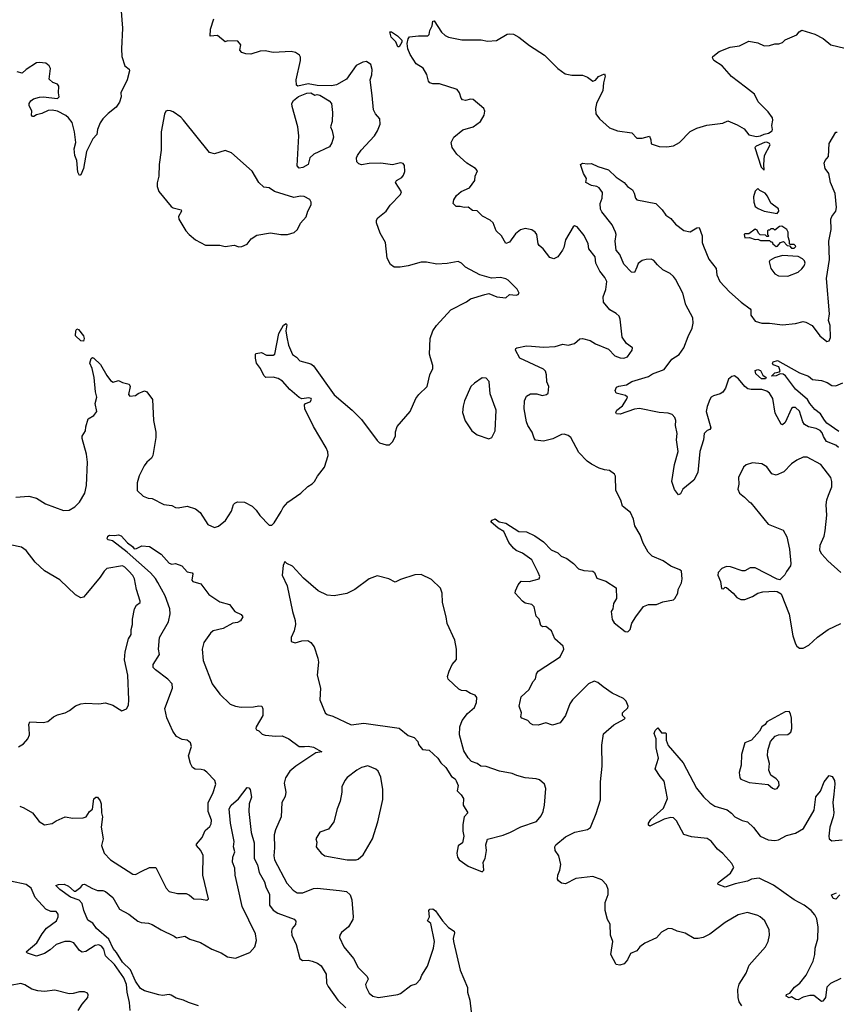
# Model space of a CAD drawing. Extents: x 2220520 to 2384350, y 721165 to 893491.
# Tile 240 of 256: x 2305305 to 2311589, y 850142 to 857719. Entities that reach past the tile are written whole.
import ezdxf

# ---------------------------------------------------------------- set-up
doc = ezdxf.new("R2010")
doc.units = 0

msp = doc.modelspace()

# ---------------------------------------------------------------- linework, layer by layer
at = {"layer": '0CON20XD'}
for points in [[(2306084.3, 857815), (2306096.7, 857655), (2306089.2, 857495), (2306092, 857435), (2306113.3, 857365), (2306147.7, 857337.7), (2306150, 857325), (2306132.5, 857255), (2306083.6, 857156.4), (2306086.2, 857125), (2306073.3, 857085), (2306046.7, 857045), (2305985, 856996.2), (2305945, 856956.7), (2305923.3, 856925), (2305903.8, 856875), (2305900, 856835), (2305867.3, 856802.7), (2305819.4, 856705), (2305795.7, 856575), (2305775.5, 856524.5), (2305765, 856520), (2305751.9, 856545), (2305745.7, 856635.7), (2305728.8, 856675), (2305723.8, 856725), (2305738, 856775), (2305728, 856855), (2305707.7, 856927.7), (2305680, 856965), (2305660.5, 856980.5), (2305595, 857014.3), (2305555, 857022.9), (2305525, 857020.8), (2305475, 856996), (2305435, 856986), (2305415, 856974.2), (2305403.3, 856975), (2305396.7, 856985), (2305398.8, 857015), (2305378.3, 857058.3), (2305378.8, 857075), (2305391.2, 857095), (2305410.3, 857109.7), (2305457.1, 857122.9), (2305485, 857126), (2305595, 857113.8), (2305610, 857125), (2305603.3, 857155), (2305607, 857207), (2305595, 857222.5), (2305560, 857235), (2305531.7, 857261.7), (2305543, 857343), (2305532.5, 857365), (2305505, 857383.3), (2305455, 857390), (2305435, 857386), (2305354.2, 857335.8), (2305325, 857306.7), (2305285, 857318.8)], [(2308016.4, 857136.4), (2308001.9, 857255), (2308014.3, 857295), (2308018, 857335), (2308006, 857375), (2307975, 857398), (2307945, 857393.3), (2307895, 857366.7), (2307819.5, 857260.5), (2307743.2, 857216.8), (2307705, 857210.5), (2307595, 857212.9), (2307525, 857225.5), (2307445, 857208), (2307435.9, 857215.9), (2307432.5, 857255), (2307466, 857405), (2307465, 857430), (2307457, 857447), (2307426.8, 857466.8), (2307395, 857473.8), (2307255, 857467.1), (2307195, 857479.2), (2307155, 857477.5), (2307085, 857454.2), (2307045, 857456.7), (2307015, 857467.5), (2307000, 857485), (2307007.5, 857525), (2306985, 857552.5), (2306905, 857557.5), (2306885, 857547.5), (2306827, 857597), (2306771.7, 857591.7), (2306773.3, 857645), (2306798.8, 857725)], [(2309504.4, 852365.6), (2309465, 852308.8), (2309405, 852290), (2309355, 852307.5), (2309295, 852288.8), (2309255, 852293.3), (2309235, 852302.5), (2309216.1, 852326.1), (2309170, 852345), (2309162.5, 852355), (2309166.7, 852385), (2309149.2, 852435), (2309165, 852507.5), (2309226.2, 852565), (2309255, 852622.5), (2309273.6, 852646.4), (2309282, 852685), (2309294.4, 852705.6), (2309464.3, 852815.7), (2309493.6, 852875), (2309486.9, 852896.9), (2309424.2, 852955), (2309397, 853017), (2309355, 853050), (2309327, 853047), (2309315, 853057.5), (2309302.5, 853105), (2309278.3, 853128.3), (2309265, 853200), (2309245, 853217.5), (2309195, 853230), (2309175, 853243.3), (2309117.5, 853305), (2309120, 853325), (2309140.5, 853369.5), (2309165, 853397.5), (2309225, 853396.2), (2309302.5, 853415), (2309308, 853435), (2309295.7, 853465.7), (2309245, 853561.2), (2309175, 853614.2), (2309125, 853634.2), (2309105, 853652.5), (2309068.1, 853695), (2309031.2, 853781.2), (2308986.7, 853805), (2308930, 853855), (2308941.7, 853868.3), (2308965, 853877.5), (2308994, 853854), (2309045, 853843.8), (2309145, 853780.8), (2309205, 853777.1), (2309268.3, 853748.3), (2309335, 853700), (2309395, 853640), (2309445, 853615.8), (2309470.6, 853590.6), (2309515, 853572.5), (2309567.5, 853535), (2309605, 853492.5), (2309645, 853481.2), (2309715.9, 853475.9), (2309727.5, 853465), (2309745, 853422.5), (2309815, 853397.5), (2309895.9, 853345.9), (2309896.7, 853265), (2309874.2, 853225.8), (2309868.8, 853185), (2309856.1, 853163.9), (2309863, 853103), (2309878.7, 853078.7), (2309965, 853012), (2309985, 853008.8), (2310003.3, 853025), (2310016.1, 853073.9), (2310046.7, 853125), (2310105.9, 853204.1), (2310145, 853218), (2310205, 853218.8), (2310255, 853238.8), (2310335, 853253.3), (2310346.4, 853263.6), (2310370, 853305), (2310373.3, 853335), (2310396.7, 853385), (2310403.8, 853415), (2310397.5, 853475), (2310386.1, 853486.1), (2310315, 853513.8), (2310256.7, 853555), (2310171.2, 853591.2), (2310140.6, 853620.6), (2310101.9, 853691.9), (2310079.5, 853755), (2310039.4, 853825), (2310028.1, 853875), (2310005.7, 853925.7), (2309943.3, 853975), (2309931.7, 854021.7), (2309893.3, 854095), (2309890, 854205), (2309881.7, 854221.7), (2309845, 854250), (2309805, 854254), (2309765, 854268.8), (2309705, 854297.5), (2309672.6, 854322.6), (2309607.8, 854387.8), (2309546, 854505), (2309525, 854520), (2309495, 854530), (2309475, 854528.1), (2309407.3, 854492.7), (2309335, 854476.2), (2309275, 854482.5), (2309265, 854497.5), (2309249.2, 854545), (2309215.7, 854595), (2309205.6, 854625), (2309188.1, 854725), (2309189.4, 854785), (2309205, 854821.2), (2309235, 854840), (2309285, 854840), (2309325, 854826.7), (2309360, 854835), (2309372.5, 854845), (2309376.2, 854895), (2309361.7, 854931.7), (2309360, 854985), (2309350, 855015), (2309335, 855030), (2309155, 855114), (2309121.2, 855175), (2309122.3, 855187.7), (2309130, 855195), (2309205, 855210), (2309244, 855206), (2309335, 855199.4), (2309425, 855203.3), (2309485, 855220.8), (2309525, 855214), (2309573.6, 855226.4), (2309616.4, 855263.6), (2309635, 855266.7), (2309695, 855250), (2309735, 855224), (2309835, 855183.3), (2309885, 855131.2), (2309925, 855118), (2309955, 855114.4), (2309981.2, 855125), (2310018.8, 855175), (2310020, 855195), (2309975, 855226.2), (2309940, 855275), (2309926.9, 855415), (2309917.6, 855437.6), (2309895, 855458.8), (2309847.5, 855485), (2309796.7, 855545), (2309796, 855585), (2309816.8, 855643.2), (2309822.5, 855705), (2309807.5, 855735), (2309768.2, 855785), (2309739.5, 855845), (2309734.4, 855895), (2309685.8, 855955), (2309680.6, 855995), (2309648.2, 856058.2), (2309595, 856126.2), (2309575, 856132), (2309565, 856125.8), (2309504, 856025), (2309493.3, 855965), (2309483.3, 855945), (2309446.4, 855893.6), (2309415, 855879.4), (2309385, 855888), (2309334.4, 855954.4), (2309301.5, 855981.5), (2309294.2, 855995), (2309285, 856066.2), (2309272.5, 856085), (2309245, 856101.9), (2309195, 856112.5), (2309158.6, 856101.4), (2309120, 856070), (2309075, 856006), (2309045, 855997.5), (2309013.8, 856055), (2308972, 856095), (2308948, 856155), (2308926.2, 856175), (2308867, 856207), (2308825, 856248), (2308790.5, 856250.5), (2308755, 856276), (2308725, 856273.8), (2308695, 856282), (2308665, 856281.4), (2308641.4, 856305), (2308645, 856333.3), (2308665.8, 856365), (2308703.4, 856396.6), (2308765.5, 856424.5), (2308807.3, 856482.7), (2308811.2, 856515), (2308828, 856555), (2308813.2, 856573.2), (2308745, 856614.3), (2308668.9, 856685), (2308633.6, 856735), (2308625.6, 856775), (2308645.8, 856815), (2308715, 856871.4), (2308794.5, 856895.5), (2308850, 856935), (2308878.1, 856985), (2308884.3, 857015), (2308876.9, 857035), (2308795, 857104.3), (2308775, 857107.5), (2308735, 857096.2), (2308712.7, 857102.7), (2308701.2, 857115), (2308689.2, 857155), (2308671.4, 857181.4), (2308535, 857224.3), (2308484.4, 857224.4), (2308462.1, 857232.1), (2308452, 857245), (2308437.7, 857297.7), (2308408.8, 857345), (2308355, 857380), (2308310.3, 857450.3), (2308292.9, 857495), (2308285.6, 857535), (2308295, 857572.5), (2308305, 857586), (2308375, 857594.3), (2308445, 857593.8), (2308456.2, 857605), (2308461.2, 857635), (2308478.3, 857671.7), (2308483, 857707), (2308495, 857710), (2308552.1, 857622.1), (2308577.9, 857597.9), (2308605, 857585.8), (2308706.2, 857563.8), (2308855, 857563.3), (2308905, 857553.3), (2308975, 857560), (2309055, 857606.7), (2309075, 857611.2), (2309105, 857607.5), (2309145, 857585.8), (2309229.4, 857519.4), (2309344.2, 857445), (2309445, 857342.9), (2309501.8, 857301.8), (2309555, 857291.1), (2309635, 857292.5), (2309675, 857276), (2309715, 857245.7), (2309736.4, 857253.6), (2309759.2, 857280.8), (2309805, 857302.5), (2309811.2, 857285), (2309797, 857233), (2309793.1, 857175), (2309744.3, 857075), (2309735.8, 857035.8), (2309739.2, 856995), (2309766, 856955), (2309845, 856886.2), (2309906.1, 856863.9), (2310015, 856847.1), (2310055, 856806.2), (2310095, 856806.2), (2310152.5, 856822.5), (2310162.5, 856795), (2310163.6, 856763.6), (2310225, 856743.8), (2310285, 856741.5), (2310335, 856749.2), (2310382.5, 856775), (2310465, 856857.5), (2310515, 856883.3), (2310593.9, 856906.1), (2310716.1, 856923.9), (2310755, 856940), (2310825, 856910), (2310878.8, 856878.8), (2310915, 856833.8), (2310975, 856820.6), (2311005, 856824), (2311035, 856838.6), (2311066.2, 856845), (2311094.2, 856865), (2311098.6, 856875), (2311093.1, 856905), (2311100, 856945), (2311097.1, 856965), (2311065, 857010), (2310987.7, 857087.7), (2310958.8, 857145), (2310889.1, 857199.1), (2310783.1, 857283.1), (2310710, 857365), (2310645.9, 857405.9), (2310636.7, 857425), (2310640, 857435), (2310686.7, 857475), (2310773.2, 857506.8), (2310845, 857517.5), (2310915, 857553.3), (2310985, 857542), (2311035, 857518.8), (2311075, 857520), (2311115, 857533.3), (2311146.1, 857533.9), (2311175, 857543.3), (2311196.4, 857563.6), (2311285, 857602.5), (2311304.2, 857625.8), (2311325, 857638.8), (2311425, 857607.5), (2311486.7, 857575), (2311547.5, 857525), (2311655, 857498.8)], [(2308225, 857510), (2308215, 857510), (2308198.3, 857548.3), (2308163.3, 857585), (2308153.3, 857625), (2308166.7, 857625), (2308212.5, 857595), (2308245, 857562.5), (2308246, 857545), (2308225, 857510)], [(2305275, 854043.8), (2305375, 854052), (2305435, 854036), (2305503.8, 853993.8), (2305642.4, 853942.4), (2305685, 853944.2), (2305730.3, 853969.7), (2305765.8, 854005), (2305805.9, 854075.9), (2305819.5, 854135), (2305825.8, 854315), (2305819.2, 854375), (2305786.7, 854495), (2305786.7, 854515), (2305812.5, 854555), (2305813.6, 854586.4), (2305831.7, 854648.3), (2305875, 854673.3), (2305898.8, 854705), (2305886, 854765), (2305899.2, 854815), (2305888.1, 854855), (2305877.1, 854965), (2305862, 855035), (2305845.8, 855075), (2305855, 855112.5), (2305865, 855120), (2305875, 855113.3), (2305925.8, 855065), (2305975, 854981.2), (2306005, 854943.3), (2306025, 854930), (2306065, 854943.3), (2306095, 854926.7), (2306147.5, 854915), (2306156.2, 854895), (2306143.3, 854835), (2306153, 854823), (2306195, 854827.5), (2306216.4, 854843.6), (2306265, 854862.5), (2306282.5, 854855), (2306326.4, 854796.4), (2306335.6, 854635), (2306353.6, 854543.6), (2306353.8, 854505), (2306330.8, 854365), (2306318.8, 854345), (2306283.3, 854315), (2306263.3, 854285), (2306225, 854210), (2306210, 854155), (2306210, 854095), (2306255, 854053.3), (2306295, 854036.7), (2306325, 854033.3), (2306415, 853988.8), (2306475, 853980), (2306505, 853964), (2306525, 853962), (2306595, 853975.6), (2306656.7, 853955), (2306695, 853926), (2306752.5, 853835), (2306805, 853810), (2306835, 853821.2), (2306888.8, 853865), (2306935, 853937.5), (2306951.4, 853988.6), (2306960.3, 853999.7), (2306981.3, 854008.7), (2307035, 854005.8), (2307093.3, 853975), (2307125.7, 853945.7), (2307154.2, 853904.2), (2307225, 853830), (2307245, 853830), (2307263, 853847), (2307316.7, 853933.3), (2307332.5, 853965), (2307367.5, 854005), (2307467.5, 854075), (2307522.3, 854127.7), (2307555, 854146.7), (2307573.3, 854165), (2307596.2, 854205), (2307650, 854275), (2307678.8, 854365), (2307676.7, 854393.3), (2307663.8, 854425), (2307565, 854587.5), (2307500, 854725), (2307497.5, 854755), (2307503.3, 854766.7), (2307541.4, 854778.6), (2307550, 854795), (2307547.1, 854805), (2307529.1, 854809.1), (2307475, 854802.5), (2307455, 854812.5), (2307384.1, 854874.1), (2307326.4, 854936.4), (2307295, 854957.5), (2307255, 854967.5), (2307200, 854965), (2307185, 854980), (2307157.5, 855035), (2307127.5, 855075), (2307120, 855115), (2307120, 855145), (2307125, 855150), (2307165, 855157.5), (2307205, 855137.5), (2307255, 855137.5), (2307267.5, 855145), (2307298.8, 855305), (2307335, 855367.5), (2307355, 855380), (2307361.7, 855371.7), (2307353.3, 855325), (2307360, 855275), (2307373.3, 855215), (2307403.6, 855143.6), (2307435, 855122.5), (2307460, 855095), (2307545, 855070), (2307565.9, 855055.9), (2307725, 854832.5), (2307863.3, 854715), (2307935, 854641.2), (2308055, 854480), (2308075, 854463.3), (2308125, 854446.7), (2308151.7, 854448.3), (2308175, 854470), (2308196.7, 854515), (2308196.4, 854546.4), (2308210.3, 854589.7), (2308310, 854705), (2308354, 854805), (2308376.2, 854835), (2308440, 854895), (2308460, 854985), (2308483.3, 855035), (2308483, 855057), (2308465.8, 855115.8), (2308457.5, 855145), (2308464.2, 855265.8), (2308483.8, 855325), (2308513.3, 855365), (2308623.8, 855485), (2308742.8, 855547.2), (2308775, 855571.4), (2308885, 855604.3), (2308915, 855610.8), (2308977.3, 855587.3), (2309045, 855578.8), (2309075, 855603.3), (2309125, 855600), (2309140, 855605), (2309147.5, 855615), (2309132.5, 855645), (2309063.3, 855715), (2309045.6, 855725.6), (2309005, 855735.8), (2308935, 855730), (2308846.8, 855756.8), (2308735, 855814), (2308705, 855846.2), (2308678.3, 855858.3), (2308595, 855842.9), (2308515, 855838.6), (2308435, 855854.2), (2308395, 855854.2), (2308295, 855823.8), (2308233.6, 855813.6), (2308186.4, 855813.6), (2308157.5, 855835), (2308133.3, 855885), (2308121.2, 856005), (2308080, 856075), (2308050, 856155), (2308050, 856175), (2308060, 856195), (2308124.4, 856245.6), (2308155, 856291.2), (2308236.7, 856375), (2308242.5, 856395), (2308197.5, 856465), (2308205, 856482.5), (2308246.7, 856505), (2308257.7, 856522.3), (2308268.8, 856551.2), (2308265, 856597.5), (2308255, 856611.2), (2308235, 856618), (2308175, 856600.8), (2308085, 856616), (2307995, 856613.3), (2307935, 856603.3), (2307915, 856610), (2307900, 856625), (2307896.7, 856655), (2307903.8, 856675), (2307932, 856715), (2308034.3, 856825), (2308059.2, 856865), (2308078, 856915), (2308076.7, 856955), (2308043.9, 856993.9), (2308027.5, 857025), (2308016.4, 857136.4)], [(2307455, 856577.7), (2307440.5, 856595), (2307453, 856825), (2307445.5, 856894.5), (2307400.8, 857050.8), (2307398.9, 857075), (2307412.2, 857097.8), (2307451.4, 857128.6), (2307515, 857153.7), (2307545, 857156.2), (2307575, 857139.2), (2307595, 857142.8), (2307615, 857137.6), (2307685.5, 857095.5), (2307704.5, 857075), (2307713.2, 857005), (2307708.7, 856935), (2307696.7, 856895), (2307709.6, 856865), (2307720, 856815), (2307707.9, 856772.1), (2307689.4, 856740.6), (2307567.3, 856685), (2307536.8, 856655), (2307524.7, 856605.3), (2307485, 856582.3), (2307455, 856577.7)], [(2306992, 855972), (2307015, 855973.5), (2307055, 855990.8), (2307086.8, 856033.2), (2307128.8, 856061.2), (2307235, 856078.8), (2307315, 856066.7), (2307365, 856066.7), (2307418.3, 856081.7), (2307442.5, 856105), (2307465.9, 856154.1), (2307508.3, 856201.7), (2307522, 856245), (2307548, 856295), (2307548.8, 856315), (2307536.7, 856335), (2307495, 856358.8), (2307465, 856361.2), (2307415, 856350), (2307266.1, 856396.1), (2307225, 856423.8), (2307185, 856430), (2307145, 856466.7), (2307093.2, 856553.2), (2306935, 856693.8), (2306885, 856712), (2306805, 856686.9), (2306765, 856697.1), (2306566, 856946), (2306545, 856970), (2306485, 857010), (2306465, 857016.7), (2306445, 857020), (2306430, 857015), (2306418.3, 856991.7), (2306394, 856855), (2306394, 856715), (2306378, 856605), (2306376.2, 856515), (2306363.9, 856463.9), (2306364, 856435), (2306375, 856397.5), (2306470.7, 856280.7), (2306485, 856271.4), (2306547.5, 856255), (2306550, 856245), (2306527.5, 856205), (2306530.8, 856185), (2306583.8, 856095), (2306608.8, 856065), (2306656.7, 856025), (2306735, 855984.3), (2306845, 855983.1), (2306885, 855974.2), (2306955, 855982.9), (2306992, 855972)], [(2311605.8, 854425.8), (2311585, 854445.3), (2311512.8, 854472.8), (2311491, 854511), (2311480.7, 854540.7), (2311465, 854558.6), (2311435, 854573.3), (2311375, 854585.3), (2311344.7, 854604.7), (2311331.2, 854625), (2311305, 854705.8), (2311275, 854734.4), (2311255, 854735.6), (2311243, 854727), (2311195, 854618.8), (2311175, 854602.5), (2311165, 854606.2), (2311119.8, 854689.8), (2311099.5, 854805), (2311075.9, 854845.9), (2311055, 854859.6), (2311015, 854872.9), (2310935, 854872), (2310908.9, 854878.9), (2310886.2, 854896.2), (2310837.5, 854955), (2310805, 854977.5), (2310785, 854974.3), (2310758.3, 854951.7), (2310737.6, 854882.4), (2310716.7, 854853.3), (2310695, 854839.2), (2310643.3, 854825), (2310625.8, 854814.2), (2310615.8, 854795), (2310595, 854743.3), (2310587.8, 854705), (2310622.3, 854577.7), (2310615.6, 854564.4), (2310596.4, 854556.4), (2310571.4, 854535), (2310567.5, 854485), (2310539.1, 854395), (2310524, 854235), (2310493.3, 854175), (2310408.8, 854105), (2310389.3, 854070.7), (2310375, 854062.5), (2310344.1, 854104.1), (2310323.3, 854165), (2310344, 854295), (2310373.3, 854395), (2310360, 854485), (2310363.9, 854533.9), (2310351.2, 854595), (2310353.8, 854635), (2310347.7, 854657.7), (2310325, 854680), (2310295, 854690), (2310225, 854696), (2310075, 854726), (2310035, 854721.4), (2309925, 854683.3), (2309897.5, 854685), (2309892, 854695), (2309900.8, 854715), (2309942.6, 854747.4), (2309975.8, 854795), (2309982, 854815), (2309967.8, 854827.8), (2309895.8, 854845), (2309887.5, 854865), (2309898.3, 854891.7), (2309915, 854900), (2309975, 854910), (2310015, 854934), (2310145, 854974.2), (2310175.7, 854994.3), (2310265, 855027.1), (2310324.5, 855105.5), (2310378.7, 855141.3), (2310416.6, 855193.4), (2310448.3, 855281.7), (2310480, 855345), (2310487.6, 855382.4), (2310484.4, 855425), (2310430, 855525), (2310407.1, 855615), (2310352.1, 855722.1), (2310335, 855743.6), (2310309.4, 855765), (2310255, 855794.6), (2310212, 855832), (2310185, 855865.4), (2310165, 855875.4), (2310125.5, 855874.5), (2310094.3, 855865.7), (2310065, 855842.5), (2310053.3, 855813.3), (2310035, 855772.5), (2310013.3, 855775), (2309955, 855838), (2309923.2, 855913.2), (2309894, 855945), (2309886.2, 856015), (2309895.8, 856065), (2309890.8, 856085), (2309865, 856140), (2309785, 856240), (2309775, 856260), (2309772, 856305), (2309787.5, 856345), (2309789.1, 856389.1), (2309764.2, 856424.2), (2309746.7, 856435), (2309705, 856444), (2309662.5, 856465), (2309666.4, 856496.4), (2309643.3, 856535), (2309620, 856605), (2309635, 856616), (2309675, 856608.8), (2309705, 856611.2), (2309755, 856588), (2309835, 856563.8), (2309895, 856507.5), (2309955.7, 856465.7), (2309981.2, 856435), (2310019.5, 856409.5), (2310033.8, 856385), (2310044.2, 856345), (2310055, 856332), (2310200, 856305), (2310250, 856255), (2310276.2, 856215), (2310315, 856188.8), (2310351.2, 856145), (2310416.4, 856096.4), (2310465, 856087.1), (2310515, 856116.2), (2310535, 856120), (2310556.5, 856055), (2310557.8, 856005), (2310566.3, 855976.3), (2310606.9, 855875), (2310663.3, 855805), (2310669.2, 855755), (2310693.8, 855705), (2310766.9, 855625), (2310856.5, 855545), (2310925.6, 855495), (2310931.1, 855485), (2310931.2, 855445), (2310965, 855397.8), (2311015, 855383.8), (2311075, 855383.5), (2311175, 855371.8), (2311275, 855381.1), (2311335, 855395.6), (2311355, 855392.2), (2311404.3, 855365), (2311462.9, 855285), (2311515, 855242.5), (2311535, 855246.7), (2311545.5, 855274.5), (2311542.3, 855365), (2311529.5, 855405), (2311536.6, 855455), (2311513.8, 855726.2), (2311536.8, 855873.2), (2311532.5, 856015), (2311550, 856105), (2311547.5, 856185), (2311554.3, 856205.7), (2311585, 856246.7), (2311591.1, 856275), (2311581.2, 856381.2), (2311544, 856465), (2311532, 856535), (2311503.3, 856575), (2311496.2, 856615), (2311504, 856635), (2311528.6, 856665), (2311534.6, 856765), (2311585, 856853.3), (2311595, 856852.5)], [(2311035, 856560), (2311031.2, 856605), (2311035.8, 856674.2), (2311078.8, 856755), (2311073.8, 856765), (2311055, 856775.8), (2311035.9, 856774.1), (2310973, 856747), (2310962.5, 856735), (2311010, 856585), (2311035, 856560)], [(2311135, 856227.5), (2311147.5, 856245), (2311143, 856263), (2311086.1, 856306.1), (2311060.7, 856360.7), (2311042.5, 856385), (2311000, 856405), (2310985, 856420), (2310965, 856400), (2310950.8, 856355), (2310953.6, 856313.6), (2310965, 856282.5), (2310987.5, 856265), (2311035, 856246), (2311135, 856227.5)], [(2311265, 855960), (2311276.7, 855973.3), (2311275, 855980), (2311265, 855990), (2311235, 855990), (2311230, 855995), (2311230, 856015), (2311218.3, 856048.3), (2311217.5, 856085), (2311207.5, 856105), (2311169.3, 856129.3), (2311153, 856127), (2311115, 856100), (2311105, 856110), (2311085, 856110), (2311075, 856100), (2311065, 856100), (2311060, 856095), (2311060, 856065), (2311070, 856055), (2311065, 856050), (2311055, 856050), (2311045, 856060), (2311003, 856063), (2310990, 856075), (2310979.3, 856099.3), (2310965, 856107.5), (2310915, 856070), (2310885, 856070), (2310880, 856065), (2310885, 856040), (2310921.7, 856041.7), (2310965, 856027.5), (2310985, 856030), (2311005, 856020), (2311075, 856020), (2311085, 856010), (2311095, 856010), (2311100, 855995), (2311125, 855973.8), (2311137.5, 855975), (2311160, 856005), (2311181.7, 856011.7), (2311211.7, 855981.7), (2311228.3, 855978.3), (2311245, 855960), (2311265, 855960)], [(2311215, 855744.3), (2311296.2, 855775), (2311325, 855801.2), (2311342.5, 855825), (2311348.6, 855845), (2311344.2, 855864.2), (2311329.1, 855879.1), (2311295.8, 855895.8), (2311175, 855904.4), (2311113.1, 855886.9), (2311076.7, 855865), (2311071.2, 855855), (2311084.2, 855804.2), (2311115, 855763.3), (2311145, 855748.8), (2311215, 855744.3)], [(2305795, 855244), (2305775, 855248.6), (2305734, 855285), (2305736, 855325), (2305745, 855340), (2305757.5, 855335), (2305795.6, 855285), (2305801.9, 855265), (2305795, 855244)], [(2311609.5, 854549.5), (2311516.2, 854615), (2311497.6, 854637.6), (2311467.1, 854687.1), (2311425, 854718.5), (2311385, 854764.6), (2311367, 854797), (2311274.4, 854875), (2311198.8, 854978.8), (2311180.5, 854990.5), (2311156.4, 854993.6), (2311125, 854978.8), (2311090, 854975), (2311115, 855002.5), (2311151.7, 855008.3), (2311157, 855017), (2311146.4, 855046.4), (2311103.6, 855063.6), (2311097.5, 855075), (2311102.5, 855085), (2311136.4, 855096.4), (2311305, 855002), (2311375, 854976.2), (2311405, 854950), (2311475, 854943.3), (2311517.7, 854927.7), (2311555, 854903.3), (2311585, 854902.5), (2311640, 854925)], [(2311045, 854954.2), (2311013.3, 854955), (2310970, 854995), (2310965, 855020), (2310985, 855027.1), (2311005, 855018.8), (2311023.8, 854983.8), (2311050, 854965), (2311045, 854954.2)], [(2308915, 854493.3), (2308937.5, 854505), (2308963.8, 854555), (2308971.2, 854715), (2308925, 854840), (2308917.5, 854935), (2308895, 854960), (2308865, 854962.5), (2308805, 854922.5), (2308777.5, 854895), (2308727.5, 854785), (2308716.7, 854745), (2308713.8, 854695), (2308733, 854633), (2308783.8, 854555), (2308825, 854524), (2308915, 854493.3)], [(2311625, 853466.1), (2311525, 853554.6), (2311478.7, 853605), (2311461.3, 853635), (2311464, 853675), (2311495.3, 853745), (2311504.2, 853785), (2311516, 853905), (2311510.5, 853985), (2311515.5, 854025), (2311529.2, 854059.2), (2311555.5, 854125), (2311555.7, 854165), (2311547.5, 854195), (2311469.2, 854295), (2311365, 854353.1), (2311335, 854352.5), (2311285, 854330), (2311245, 854302), (2311185, 854240), (2311125, 854214), (2311093.3, 854225), (2311055, 854278.8), (2311015, 854300.8), (2310945, 854308.1), (2310895.8, 854294.2), (2310874, 854275), (2310836.2, 854195), (2310838, 854145), (2310830, 854105), (2310843.3, 854075), (2310883.3, 854045), (2310915, 854010), (2310931.7, 854001.7), (2311065, 853836.2), (2311179.5, 853789.5), (2311208.8, 853738.8), (2311229.2, 853645), (2311239.2, 853535), (2311236, 853515), (2311205, 853472.5), (2311193.8, 853446.2), (2311155, 853407.5), (2311135, 853412.5), (2310965, 853500), (2310925, 853500), (2310885, 853477.5), (2310865, 853476.7), (2310775, 853509.2), (2310745, 853511.2), (2310707.5, 853495), (2310680, 853465), (2310677.5, 853445), (2310696.7, 853395), (2310705, 853342.5), (2310721.7, 853338.3), (2310735, 853352.5), (2310745, 853350), (2310796.4, 853306.4), (2310823.6, 853273.6), (2310855, 853257.5), (2310885, 853257.5), (2310945, 853280), (2310985, 853306.7), (2311024.1, 853315.9), (2311115, 853320), (2311135, 853317.5), (2311165, 853300), (2311225.7, 853145), (2311255, 852977.5), (2311275, 852916.7), (2311285, 852898.8), (2311305, 852883.3), (2311335, 852883.3)], [(2305305, 851666.8), (2305337.5, 851655), (2305404.7, 851614.7), (2305455, 851550), (2305495, 851524.3), (2305555.4, 851534.6), (2305586.2, 851555), (2305655, 851584.5), (2305715, 851574.5), (2305794.3, 851575.7), (2305816, 851585), (2305843.2, 851626.8), (2305865.8, 851644.2), (2305876.4, 851723.6), (2305890, 851735), (2305905, 851736.7), (2305925, 851707.5), (2305931.2, 851685), (2305934.2, 851614.2), (2305941.2, 851585), (2305932.1, 851505), (2305947.7, 851415), (2305935.6, 851365), (2305955, 851303.8), (2306002.8, 851252.8), (2306175, 851142.5), (2306195, 851141.4), (2306243.9, 851166.1), (2306303.9, 851193.9), (2306353.6, 851193.6), (2306432, 851035), (2306455, 851010.8), (2306520, 850995), (2306585, 850994.2), (2306611.7, 850981.7), (2306645, 850953.8), (2306705, 850952), (2306745, 850942.5), (2306757, 850953), (2306714, 851135), (2306717.6, 851287.6), (2306700, 851325), (2306665.8, 851365), (2306665.8, 851375), (2306708, 851425), (2306731.1, 851478.9), (2306768.6, 851511.4), (2306778.9, 851531.1), (2306780.2, 851560.2), (2306754.4, 851625.6), (2306755.5, 851695), (2306790.8, 851765), (2306814.5, 851835.5), (2306807.1, 851865), (2306745, 851928.5), (2306725, 851943.1), (2306700.9, 851949.1), (2306655, 851951.1), (2306634.4, 851965), (2306619.5, 851995), (2306603.1, 852055), (2306627.5, 852125), (2306619.2, 852155), (2306595, 852174), (2306555, 852180), (2306513, 852203), (2306483.3, 852245), (2306436.1, 852346.1), (2306421.7, 852418.3), (2306481.5, 852575), (2306477.9, 852607.9), (2306445, 852644.4), (2306350, 852715), (2306332.2, 852735), (2306333.3, 852756.7), (2306381.1, 852835), (2306374.5, 852875), (2306380, 852965), (2306449.1, 853085), (2306463.5, 853146.5), (2306461.2, 853185), (2306425.3, 853285), (2306367.7, 853387.7), (2306349.7, 853419.7), (2306311.5, 853461.5), (2306131.7, 853621.7), (2306019.7, 853709.7), (2305985.9, 853715.9), (2305978, 853725), (2305982.9, 853745), (2305995, 853752.5), (2306035, 853750), (2306065, 853756), (2306085, 853746), (2306135, 853693.8), (2306173.3, 853665), (2306185, 853647.5), (2306205, 853650), (2306245, 853670), (2306305, 853665.8), (2306394.2, 853605), (2306455, 853536.7), (2306475, 853530), (2306505, 853533.3), (2306552.5, 853515), (2306595, 853471.2), (2306632.5, 853462.5), (2306637.5, 853455), (2306630, 853405), (2306637.5, 853395), (2306698.8, 853378.8), (2306760, 853295), (2306845, 853238.8), (2306919.2, 853219.2), (2306961.2, 853165), (2307008.3, 853141.7), (2307023.3, 853125), (2307005, 853093.8), (2306980.5, 853079.5), (2306944.2, 853075.8), (2306870, 853035), (2306795, 853016), (2306773, 852997), (2306722.5, 852925), (2306708.5, 852875), (2306717.8, 852787.8), (2306787.3, 852607.3), (2306845, 852528), (2306925, 852452), (2306965.9, 852435.9), (2307009.7, 852429.7), (2307105, 852431.9), (2307145, 852439.2), (2307167.5, 852435), (2307175.9, 852415.9), (2307175.6, 852364.4), (2307125, 852277.5), (2307123.3, 852265), (2307127.5, 852255), (2307145, 852247.5), (2307170.4, 852220.4), (2307195, 852212.5), (2307275, 852204.4), (2307325, 852208), (2307376.7, 852185), (2307455, 852127.1), (2307497.5, 852125), (2307525, 852128.2), (2307565, 852120.5), (2307630, 852085), (2307585, 852077.5), (2307430, 851975), (2307384.6, 851935.4), (2307350, 851885), (2307341.4, 851845), (2307353.3, 851775), (2307347.8, 851742.2), (2307323.1, 851695), (2307317.9, 851585), (2307272.7, 851485), (2307262.7, 851445), (2307266.5, 851345), (2307260, 851285), (2307265.6, 851255), (2307361.9, 851075), (2307410.3, 851020.3), (2307440.9, 851000.9), (2307485, 850999.4), (2307565, 851031.9), (2307593.6, 851036.4), (2307766.9, 851016.9), (2307820.6, 851010.6), (2307849.4, 850985), (2307861.8, 850945), (2307872.1, 850815), (2307867.5, 850795), (2307835, 850738.8), (2307781.2, 850695), (2307768.8, 850675), (2307766.7, 850655), (2307799.2, 850585), (2307873.1, 850495), (2307908.9, 850425), (2307980, 850355), (2307985.6, 850335), (2307967.1, 850295), (2307970, 850275), (2307995, 850226.7), (2308023.3, 850205), (2308065, 850193.1), (2308215, 850216.9), (2308236, 850225), (2308315, 850286), (2308355, 850300), (2308386.3, 850333.7), (2308398.6, 850365), (2308442.5, 850435), (2308490.5, 850575), (2308496.3, 850626.3), (2308470, 850765), (2308442.5, 850785), (2308458.8, 850815), (2308453.3, 850865), (2308460, 850875), (2308485, 850876.7), (2308505, 850862.5), (2308558, 850785), (2308605, 850734), (2308648.8, 850705), (2308652, 850692), (2308641.1, 850648.9), (2308642.2, 850625), (2308694.3, 850405), (2308751.7, 850271.7), (2308751.4, 850235), (2308768.5, 850175), (2308778.8, 850085)], [(2305295, 852123.8), (2305334.1, 852145.9), (2305368.8, 852185), (2305380, 852215), (2305377.1, 852267.1), (2305374.2, 852295.8), (2305382.5, 852315), (2305485, 852311.2), (2305521.7, 852318.3), (2305565.8, 852354.2), (2305595, 852369.2), (2305654.2, 852385.8), (2305687.3, 852402.7), (2305735, 852439.2), (2305775, 852454.2), (2305815, 852458.6), (2305915, 852454.4), (2305965, 852462.5), (2306022.7, 852442.7), (2306090.7, 852400.7), (2306127.5, 852415), (2306141.2, 852445), (2306146.1, 852483.9), (2306138.1, 852675), (2306112.1, 852792.1), (2306116.7, 852855), (2306143.1, 852955), (2306161.7, 852988.3), (2306162.5, 853025), (2306173.8, 853065), (2306174, 853105), (2306189.2, 853185), (2306205, 853213.3), (2306232.5, 853235), (2306233.3, 853245), (2306204.5, 853334.5), (2306187.5, 853415), (2306175, 853440.8), (2306145.4, 853475.4), (2306115, 853505.8), (2306095, 853516.9), (2305975.5, 853494.5), (2305954.6, 853475.4), (2305925, 853428), (2305815, 853296.2), (2305795, 853276.2), (2305775, 853270), (2305735, 853293.8), (2305615, 853407.5), (2305495, 853478), (2305424.5, 853544.5), (2305354.2, 853635), (2305320.2, 853660.2), (2305233.1, 853676.9)], [(2308865, 851162.5), (2308877.5, 851175), (2308872.5, 851235), (2308886.1, 851263.9), (2308898, 851325), (2308891.7, 851368.3), (2308906.2, 851413.8), (2309025, 851444.3), (2309083, 851467), (2309161.1, 851508.9), (2309281.7, 851548.3), (2309318.7, 851591.3), (2309332.9, 851625), (2309344, 851675), (2309353, 851803), (2309342.5, 851835), (2309305, 851870), (2309278.3, 851878.3), (2309195.8, 851885.8), (2309131.7, 851901.7), (2309095, 851917.5), (2308997.5, 851935), (2308895, 851970.8), (2308854.3, 851974.3), (2308824.2, 851994.2), (2308780.9, 852010.9), (2308757.4, 852037.4), (2308723.2, 852093.2), (2308688.6, 852215), (2308692.4, 852277.6), (2308710, 852325), (2308751.3, 852378.7), (2308803.8, 852425), (2308821.2, 852465), (2308823.6, 852503.6), (2308810.7, 852520.7), (2308775, 852533.3), (2308740, 852555), (2308705, 852557.5), (2308685, 852567.5), (2308602.5, 852645), (2308597.5, 852665), (2308610, 852705), (2308633.9, 852756.1), (2308666.2, 852795), (2308666.2, 852875), (2308654.2, 852945), (2308593.4, 853073.4), (2308586.9, 853125), (2308558, 853235), (2308557.1, 853305), (2308543.8, 853345), (2308475, 853410), (2308395, 853450), (2308345, 853446), (2308235, 853410), (2308195, 853390.8), (2308145.7, 853415.7), (2308055, 853438), (2307995, 853416.2), (2307885, 853333.8), (2307823.3, 853303.3), (2307725.8, 853284.2), (2307670.6, 853290.6), (2307602.5, 853325), (2307490.3, 853420.3), (2307405, 853512.5), (2307360, 853535), (2307345, 853550), (2307331.7, 853518.3), (2307325.8, 853445), (2307362.7, 853362.7), (2307404.2, 853165), (2307426, 853095), (2307428, 853065), (2307418, 853015), (2307393.8, 852965), (2307393.3, 852935), (2307425, 852923.8), (2307475, 852940), (2307521.7, 852941.7), (2307546.6, 852926.6), (2307571.7, 852891.7), (2307600.6, 852805), (2307604.1, 852775.9), (2307594.3, 852675), (2307620.8, 852575), (2307613.8, 852485), (2307655.6, 852385.6), (2307671.5, 852371.5), (2307715, 852360.6), (2307855, 852292.9), (2307953.9, 852306.1), (2308225, 852266.7), (2308295, 852210), (2308340, 852195), (2308370, 852165), (2308375, 852140), (2308405, 852102.5), (2308455, 852097.5), (2308522.5, 852035), (2308545, 852000), (2308583.3, 851965), (2308627.5, 851895), (2308655, 851876.7), (2308665, 851862.5), (2308678.8, 851825), (2308672.5, 851785), (2308703, 851753), (2308719.2, 851725), (2308718.8, 851675), (2308753.3, 851615), (2308725.8, 851584.2), (2308714, 851525), (2308714, 851475), (2308722.5, 851435), (2308712.5, 851385), (2308679.3, 851360.7), (2308668.8, 851305), (2308673.8, 851275), (2308686.7, 851255), (2308755, 851206.2), (2308865, 851162.5)], [(2311335, 852883.3), (2311377.5, 852905), (2311445, 852966.7), (2311527.5, 853025), (2311625, 853073.3)], [(2310860.8, 850130.8), (2310842, 850162), (2310833.5, 850195), (2310832.5, 850255), (2310842.3, 850297.7), (2310895, 850382.5), (2310917.5, 850442.5), (2311043.3, 850585), (2311063.8, 850625), (2311075.8, 850674.2), (2311072, 850715), (2311040, 850785), (2311004.1, 850814.1), (2310985, 850826.2), (2310905, 850848), (2310835, 850830), (2310735, 850771.2), (2310615, 850681.2), (2310565, 850656), (2310525, 850647.5), (2310495, 850648), (2310425, 850689.2), (2310364.2, 850704.2), (2310325, 850724), (2310295, 850726), (2310245, 850696), (2310205, 850652.5), (2310115, 850612.5), (2310078, 850585), (2310055, 850553.8), (2310005, 850532.5), (2309983.3, 850485), (2309957.3, 850452.7), (2309923, 850443), (2309895, 850447.5), (2309853.8, 850525), (2309869.2, 850625), (2309852.5, 850675), (2309848.3, 850758.3), (2309828.8, 850795), (2309811.2, 850865), (2309811.2, 850925), (2309833.6, 850986.4), (2309834, 851025), (2309820.9, 851060.9), (2309785, 851100), (2309715, 851124.4), (2309585, 851108.9), (2309505, 851070), (2309475, 851074.4), (2309451.5, 851091.5), (2309444.4, 851105), (2309445.5, 851134.5), (2309462.5, 851175), (2309468.8, 851218.8), (2309454.1, 851284.1), (2309425.8, 851325.8), (2309422, 851355), (2309430.3, 851369.7), (2309505, 851430.8), (2309575.7, 851465.7), (2309675, 851488), (2309697, 851503), (2309703.3, 851515), (2309740.9, 851609.1), (2309773.6, 851716.4), (2309774.5, 851855), (2309788, 851975), (2309786, 852135), (2309796.8, 852223.2), (2309877.9, 852292.1), (2309956.2, 852335), (2309963.3, 852345), (2309943.3, 852365), (2309943.8, 852383.8), (2309985, 852424), (2309987.1, 852435), (2309970.8, 852475), (2309952, 852495), (2309865, 852536.5), (2309794, 852584), (2309755, 852618.6), (2309725, 852628.8), (2309682.6, 852607.4), (2309560, 852485), (2309539.2, 852455), (2309504.4, 852365.6)], [(2311115, 851798.8), (2311135, 851803.3), (2311150, 851825), (2311146, 851855), (2311125, 851878), (2311085.8, 851905), (2311069.2, 851945), (2311074.3, 851995), (2311060.6, 852055), (2311062.5, 852095), (2311083.8, 852165), (2311117.5, 852205), (2311145, 852216.2), (2311215, 852218.8), (2311238.8, 852235), (2311246.7, 852265), (2311244.2, 852345), (2311237.3, 852377.3), (2311225, 852396.2), (2311195, 852393.8), (2311054.1, 852315.9), (2311042.5, 852295), (2311015, 852276.7), (2310997.3, 852242.7), (2310936.2, 852175), (2310885, 852153.3), (2310860, 852065), (2310857, 851983), (2310842.5, 851925), (2310845.9, 851885.9), (2310855, 851873.8), (2310917.9, 851847.9), (2311064.1, 851834.1), (2311097.5, 851805), (2311115, 851798.8)], [(2311356.9, 850365), (2311411.5, 850475), (2311423.5, 850525), (2311427.1, 850575), (2311447.5, 850645), (2311449.1, 850735), (2311438.7, 850798.7), (2311425, 850830.8), (2311394.3, 850865), (2311342.9, 850905), (2311265, 850947.2), (2311105, 851058.4), (2310995, 851111.9), (2310935.5, 851104.5), (2310905, 851090.5), (2310809.8, 851070.2), (2310735, 851044.4), (2310680, 851065), (2310677.5, 851075), (2310688, 851085), (2310775, 851150), (2310800, 851195), (2310786.2, 851226.2), (2310715, 851303.3), (2310675, 851336.9), (2310625, 851398.5), (2310595, 851417.8), (2310475, 851431.2), (2310415, 851448.8), (2310360, 851555), (2310335, 851578), (2310315, 851579.4), (2310265, 851566.9), (2310165, 851516.7), (2310153.6, 851513.6), (2310145, 851520), (2310143.8, 851535), (2310162.5, 851565), (2310258.9, 851651.1), (2310290.8, 851725), (2310265, 851860), (2310234.4, 851895), (2310196.2, 851955), (2310220.8, 852035), (2310202, 852115), (2310203.3, 852185), (2310187.5, 852225), (2310195, 852248.8), (2310215, 852270), (2310245, 852230), (2310275, 852230), (2310280, 852225), (2310280, 852175), (2310293.9, 852133.9), (2310411.1, 852001.1), (2310514.4, 851805), (2310567.3, 851737.3), (2310615, 851692.9), (2310655, 851666.7), (2310748.6, 851638.6), (2310783, 851613), (2310807.5, 851585), (2310865, 851556.7), (2310905, 851546.7), (2310951.7, 851501.7), (2311002.5, 851435), (2311065, 851406.4), (2311115, 851402.1), (2311143.1, 851406.9), (2311205, 851440.6), (2311275, 851458.8), (2311335.8, 851495), (2311418, 851635), (2311430.5, 851739.5), (2311468.3, 851781.7), (2311496.4, 851853.6), (2311535, 851902.5), (2311555.9, 851895.9), (2311574.1, 851864.1), (2311578, 851835), (2311569.7, 851760.3), (2311562, 851695), (2311569.2, 851615), (2311565.7, 851585), (2311538.6, 851505), (2311530.8, 851435), (2311534.2, 851414.2), (2311555, 851401.2), (2311635, 851407.1)], [(2307895, 851253.8), (2307910.7, 851259.3), (2307948.8, 851291.2), (2308018.8, 851415), (2308062, 851545), (2308100.7, 851719.3), (2308098.8, 851795), (2308085, 851890), (2308062.5, 851935), (2308045, 851952.5), (2307985, 851977.5), (2307935, 851963.8), (2307900, 851945), (2307825, 851886.7), (2307806.7, 851865), (2307783.6, 851816.4), (2307783.8, 851775), (2307772, 851705), (2307748.8, 851645), (2307721.2, 851545), (2307680.3, 851489.7), (2307615, 851466.2), (2307583.9, 851416.1), (2307590.7, 851390.7), (2307586.7, 851355), (2307591.2, 851345), (2307625, 851303.8), (2307654.4, 851284.4), (2307825, 851254), (2307895, 851253.8)], [(2306471.8, 850211.8), (2306455, 850217.2), (2306405, 850210.5), (2306375, 850214.8), (2306265, 850245.4), (2306235, 850264), (2306195, 850320.3), (2306157, 850407), (2306095.5, 850465), (2306051, 850541), (2306025, 850572), (2305992.1, 850642.1), (2305896.9, 850725), (2305867.6, 850767.6), (2305829.3, 850789.3), (2305798.8, 850865), (2305785, 850917.5), (2305762.5, 850942.5), (2305695, 850967.1), (2305613.8, 851025), (2305582.5, 851055), (2305605, 851063.3), (2305647, 851067), (2305680.3, 851050.3), (2305725, 851013.3), (2305735, 851012.5), (2305776.4, 851043.6), (2305790, 851065), (2305805, 851067.5), (2305865, 851032), (2305905, 851018.6), (2305945, 851016.9), (2305965, 851009.2), (2306022, 850965), (2306073.8, 850875), (2306145, 850836), (2306215, 850781.2), (2306240.8, 850770.8), (2306295.9, 850765.9), (2306325, 850756.2), (2306394.3, 850714.3), (2306495, 850667.5), (2306513, 850653), (2306575, 850666), (2306613.4, 850643.4), (2306696.7, 850616.7), (2306782.5, 850565), (2306855, 850539.2), (2306905, 850508), (2306965, 850496.2), (2307075, 850540), (2307115.5, 850584.5), (2307128, 850632), (2307119.2, 850685), (2307016.4, 850895), (2306984.7, 851044.7), (2306962.5, 851135), (2306960.5, 851190.5), (2306942.5, 851235), (2306946, 851275), (2306960, 851315), (2306951.4, 851355), (2306955.6, 851395), (2306926.7, 851535), (2306918.1, 851645), (2306931.4, 851675), (2306988, 851722), (2307055, 851810), (2307068.3, 851808.3), (2307077.5, 851795), (2307090, 851735), (2307070, 851685), (2307068.8, 851625), (2307085.7, 851464.3), (2307108.8, 851385), (2307110.6, 851265), (2307135.3, 851215), (2307147.3, 851155), (2307189.1, 851085), (2307200, 851045), (2307227.6, 850987.6), (2307228.5, 850905), (2307255, 850865.6), (2307292.7, 850842.7), (2307416.5, 850796.5), (2307430.7, 850780.7), (2307426.7, 850755), (2307402.5, 850725), (2307395.7, 850704.3), (2307400.5, 850675), (2307432.4, 850602.4), (2307460, 850495), (2307480.3, 850480.3), (2307525, 850481.1), (2307555, 850474.4), (2307598, 850458), (2307625, 850439.2), (2307664.3, 850375), (2307667.3, 850305), (2307678.3, 850278.3), (2307754.2, 850175), (2307816, 850116)], [(2305435.9, 850614.1), (2305478.5, 850685), (2305512.6, 850727.4), (2305588.9, 850785), (2305601.4, 850815), (2305600, 850835), (2305585, 850856), (2305545, 850855.7), (2305505, 850874.2), (2305425.4, 850965), (2305394.1, 851035), (2305355, 851064.1), (2305235, 851088.5)], [(2311615.8, 850984.2), (2311585, 850950), (2311565, 850956.7), (2311552.5, 850985), (2311590, 851000)], [(2306155.5, 850095), (2306151.1, 850155), (2306131.1, 850235), (2306125.9, 850295), (2306107.6, 850345), (2306035, 850449.3), (2305964.8, 850514.8), (2305952.2, 850565), (2305935, 850590.4), (2305915, 850598.8), (2305885, 850595.5), (2305815, 850548.1), (2305785, 850542.9), (2305764.3, 850555), (2305722.5, 850615), (2305694.6, 850624.6), (2305652.5, 850625), (2305585, 850601.8), (2305538.9, 850561.1), (2305495, 850532.7), (2305435, 850511.8), (2305366.2, 850535), (2305356, 850545), (2305435.9, 850614.1)], [(2305755.9, 850094.1), (2305786.4, 850143.6), (2305830, 850195), (2305832.5, 850215), (2305826.4, 850226.4), (2305805, 850236.7), (2305765, 850236.7), (2305716.1, 850223.9), (2305685, 850223.8), (2305575, 850250), (2305495, 850241.1), (2305445, 850244.5), (2305397.4, 850257.4), (2305345, 850292.5), (2305315, 850302.5), (2305233.5, 850286.5)], [(2311625, 850340.8), (2311545, 850302.9), (2311515.8, 850275), (2311506, 850195), (2311485, 850166.7), (2311473.9, 850163.9), (2311415, 850210), (2311385, 850209.2), (2311334.3, 850195.7), (2311295, 850177.5), (2311278.3, 850178.3), (2311245, 850200), (2311227, 850193), (2311202.5, 850205), (2311205, 850217.5), (2311232.5, 850227.5), (2311267.3, 850272.7), (2311308.8, 850305), (2311356.9, 850365)], [(2306681.1, 850131.1), (2306605, 850155.3), (2306565, 850174.7), (2306508.6, 850188.6), (2306471.8, 850211.8)]]:
    msp.add_lwpolyline(points, dxfattribs=at)

doc.saveas('drawing.dxf')
